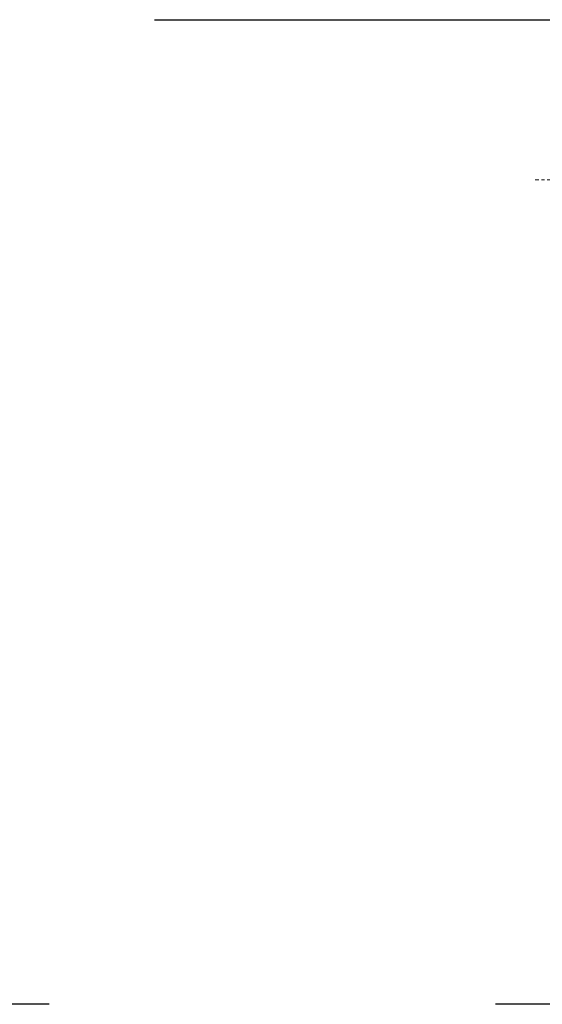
# Model space of a CAD drawing. Header units: centimetres. Extents: x -10729 to 23827, y -4437 to 19798.
# Tile 56 of 95: x 12809 to 12828, y 9033 to 9068. Entities that reach past the tile are written whole.
import ezdxf

# ---------------------------------------------------------------- set-up
doc = ezdxf.new("R2010")
doc.units = ezdxf.units.CM
for name, pattern in [('CENTER', [2, 1.25, -0.25, 0.25, -0.25]), ('Kondygnacja  -0_5$0$HIDDEN', [9.525, 6.35, -3.175]), ('Kondygnacja  -0_5$0$HIDDEN2', [4.7625, 3.175, -1.5875])]:
    doc.linetypes.add(name, pattern=pattern)
doc.layers.add('Kondygnacja  -0_5$0$ARCH_KONSTR_POWYŻEJ RZUTU', color=8, linetype='Kondygnacja  -0_5$0$HIDDEN')
doc.layers.add('Kondygnacja  -0_5$0$ARCH_KONSTR_POWYŻEJ RZUTU_IST', color=8, linetype='Kondygnacja  -0_5$0$HIDDEN2')
for name, color, linetype, lineweight in [('osie', 8, 'CENTER', 13), ('RYSUNKOWE_NIEDRUK', 8, 'Continuous', 9), ('SYSTEMY AV', 8, 'Continuous', 13)]:
    doc.layers.add(name, color=color, linetype=linetype, lineweight=lineweight)

# ---------------------------------------------------------------- blocks, each defined once
blk = doc.blocks.new('Kondygnacja  -0_5$0$konstrukcja istniejąca -0.5')
at = {"layer": 'Kondygnacja  -0_5$0$ARCH_KONSTR_POWYŻEJ RZUTU_IST', "ltscale": 10}
blk.add_lwpolyline([(12338.004, 9067.895), (13382.004, 9067.895), (13382.004, 9032.895), (12338.004, 9032.895)], dxfattribs=at)
blk = doc.blocks.new('A$C45FE2F59')
at = {"layer": 'osie'}
blk.add_line((-280, 580), (-329.56, 580), dxfattribs=at)
blk.add_line((-280, 580), (-329.56, 580), dxfattribs=at)
blk = doc.blocks.new('A$C59BE0B33')
at = {"layer": 'SYSTEMY AV', "xscale": 0.09799999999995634, "yscale": 0.09799999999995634, "zscale": 0.098}
blk.add_blockref('A$C45FE2F59', (-600, 4005.357), dxfattribs=at)

msp = doc.modelspace()

# ---------------------------------------------------------------- block references
at = {"layer": 'Kondygnacja  -0_5$0$ARCH_KONSTR_POWYŻEJ RZUTU'}
msp.add_blockref('Kondygnacja  -0_5$0$konstrukcja istniejąca -0.5', (0, 0), dxfattribs=at)
at = {"layer": 'RYSUNKOWE_NIEDRUK', "lineweight": 13}
msp.add_blockref('A$C59BE0B33', (13460, 5000), dxfattribs=at)
msp.add_blockref('A$C59BE0B33', (13460, 5000), dxfattribs=at)

doc.saveas('drawing.dxf')
